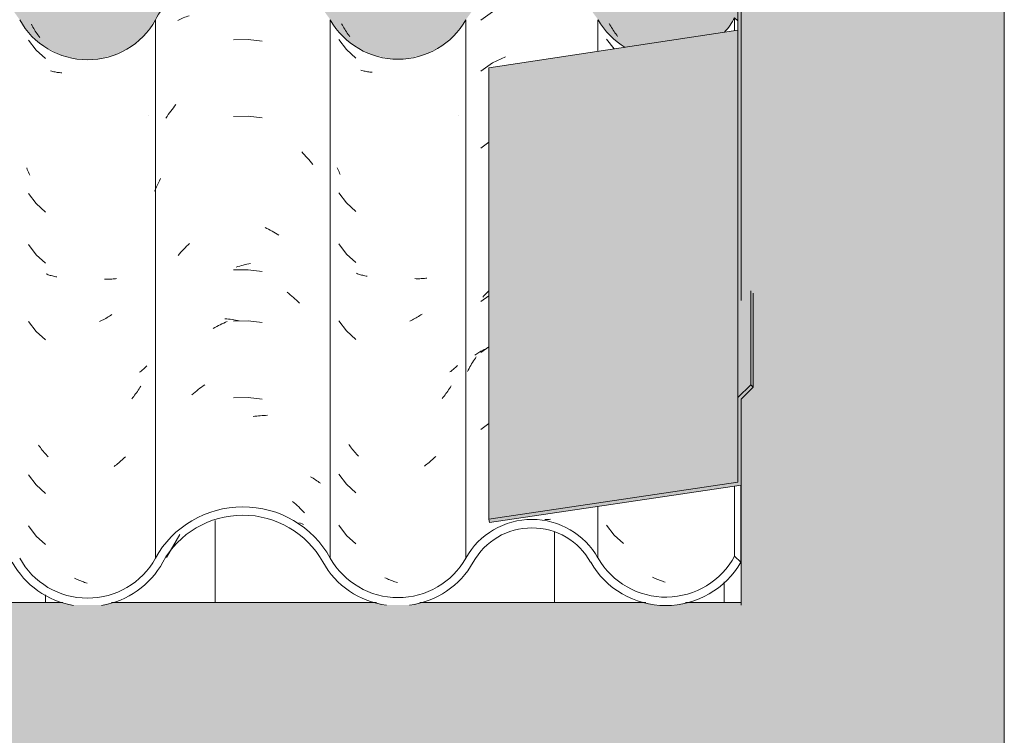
# Model space of a CAD drawing. Header units: metres. Extents: x -27.3 to 21, y -0.3 to 10.3.
# Tile 254 of 255: x 19.467 to 20.047, y 4.637 to 5.059. Entities that reach past the tile are written whole.
import ezdxf

# ---------------------------------------------------------------- set-up
doc = ezdxf.new("R2010")
doc.units = ezdxf.units.M
for name, color, linetype, lineweight in [('A-DETL-GENF', 7, 'Continuous', 5), ('A-GLAZ-CWMG', 7, 'Continuous', 5), ('A-ROOF', 7, 'Continuous', 5), ('A-ROOF-OTLN', 7, 'Continuous', 5), ('A-ROOF-PATT', 7, 'Continuous', 5), ('I-WALL', 7, 'Continuous', 5)]:
    doc.layers.add(name, color=color, linetype=linetype, lineweight=lineweight)

# ---------------------------------------------------------------- blocks, each defined once
blk = doc.blocks.new('FP_370-FACHADA 03')
at = {"layer": 'A-GLAZ-CWMG', "color": 9, "true_color": 0xc0c0c0}
for p, q in [((25.02271, 5.05572), (25.02226, 5.05653)), ((25.02316, 5.05492), (25.02271, 5.05572)), ((25.02363, 5.05412), (25.02316, 5.05492)), ((25.02411, 5.05333), (25.02363, 5.05412)), ((25.0246, 5.05255), (25.02411, 5.05333)), ((25.02062, 5.04728), (25.0251, 5.04142)), ((25.0251, 5.05178), (25.0246, 5.05255)), ((25.02561, 5.05102), (25.0251, 5.05178)), ((25.02614, 5.05026), (25.02561, 5.05102)), ((25.02667, 5.04952), (25.02614, 5.05026)), ((25.02721, 5.04879), (25.02667, 5.04952)), ((25.02062, 4.76092), (25.02515, 4.75499)), ((25.02515, 4.75499), (25.0307, 4.74998)), ((25.04852, 4.72981), (25.04778, 4.73016)), ((25.04926, 4.72948), (25.04852, 4.72981)), ((25.05001, 4.72915), (25.04926, 4.72948)), ((25.05075, 4.72884), (25.05001, 4.72915)), ((25.0515, 4.72855), (25.05075, 4.72884)), ((25.05225, 4.72827), (25.0515, 4.72855)), ((25.053, 4.728), (25.05225, 4.72827)), ((25.05375, 4.72774), (25.053, 4.728)), ((25.0545, 4.7275), (25.05375, 4.72774)), ((25.05526, 4.72727), (25.0545, 4.7275))]:
    blk.add_line(p, q, dxfattribs=at)
blk = doc.blocks.new('FP_371-FACHADA 03')
at = {"layer": 'A-GLAZ-CWMG', "color": 9, "true_color": 0xc0c0c0}
for p, q in [((24.96118, 5.06702), (24.95354, 5.0634)), ((24.95354, 5.0634), (24.94671, 5.05842)), ((24.96118, 5.03687), (24.95354, 5.03325)), ((24.95354, 5.03325), (24.94671, 5.02828)), ((24.9514, 4.98649), (24.94671, 4.98306)), ((24.9514, 4.89606), (24.94671, 4.89264)), ((24.94848, 4.89592), (24.94915, 4.89666)), ((24.94915, 4.89666), (24.94983, 4.89738)), ((24.94983, 4.89738), (24.95051, 4.89809)), ((24.95051, 4.89809), (24.95121, 4.89879)), ((24.94783, 4.89518), (24.94848, 4.89592)), ((24.94305, 4.86099), (24.94362, 4.86139)), ((24.94362, 4.86139), (24.9442, 4.86179)), ((24.9442, 4.86179), (24.94479, 4.86218)), ((24.94479, 4.86218), (24.9454, 4.86255)), ((24.9454, 4.86255), (24.94601, 4.86291)), ((24.94601, 4.86291), (24.94664, 4.86327)), ((24.94664, 4.86327), (24.94728, 4.8636)), ((24.9514, 4.86591), (24.94671, 4.86249)), ((24.94728, 4.8636), (24.94793, 4.86393)), ((24.94793, 4.86393), (24.94858, 4.86425)), ((24.94858, 4.86425), (24.94925, 4.86455)), ((24.94069, 4.85496), (24.94121, 4.85584)), ((24.94121, 4.85584), (24.94174, 4.85671)), ((24.94174, 4.85671), (24.94228, 4.85757)), ((24.94228, 4.85757), (24.94283, 4.85843)), ((24.94283, 4.85843), (24.9434, 4.85927)), ((24.9434, 4.85927), (24.94397, 4.8601)), ((24.93876, 4.85133), (24.93922, 4.85225)), ((24.93922, 4.85225), (24.9397, 4.85316)), ((24.9397, 4.85316), (24.94019, 4.85406)), ((24.94019, 4.85406), (24.94069, 4.85496)), ((24.9514, 4.8207), (24.94671, 4.81728)), ((24.98443, 4.7641), (24.98526, 4.76417)), ((24.98526, 4.76417), (24.98608, 4.76422)), ((24.98608, 4.76422), (24.9869, 4.76425)), ((24.9869, 4.76425), (24.98771, 4.76427))]:
    blk.add_line(p, q, dxfattribs=at)
blk = doc.blocks.new('FP_372-FACHADA 03')
at = {"layer": 'A-GLAZ-CWMG', "color": 9, "true_color": 0xc0c0c0}
for p, q in [((24.86507, 5.05552), (24.86462, 5.05633)), ((24.86552, 5.05471), (24.86507, 5.05552)), ((24.86599, 5.05391), (24.86552, 5.05471)), ((24.86646, 5.05312), (24.86599, 5.05391)), ((24.86695, 5.05234), (24.86646, 5.05312)), ((24.863, 5.04708), (24.86749, 5.04114)), ((24.86745, 5.05157), (24.86695, 5.05234)), ((24.86796, 5.0508), (24.86745, 5.05157)), ((24.86847, 5.05005), (24.86796, 5.0508)), ((24.869, 5.0493), (24.86847, 5.05005)), ((24.86954, 5.04857), (24.869, 5.0493)), ((24.86749, 5.04114), (24.87301, 5.0361)), ((24.87662, 5.02873), (24.87598, 5.02891)), ((24.87726, 5.02857), (24.87662, 5.02873)), ((24.87792, 5.02841), (24.87726, 5.02857)), ((24.87858, 5.02827), (24.87792, 5.02841)), ((24.87924, 5.02814), (24.87858, 5.02827)), ((24.87992, 5.02803), (24.87924, 5.02814)), ((24.88059, 5.02792), (24.87992, 5.02803)), ((24.88128, 5.02783), (24.88059, 5.02792)), ((24.88197, 5.02775), (24.88128, 5.02783)), ((24.88266, 5.02768), (24.88197, 5.02775)), ((24.93368, 5.00236), (24.93368, 5.00236)), ((24.86239, 4.97052), (24.86206, 4.9713)), ((24.86273, 4.96975), (24.86239, 4.97052)), ((24.86308, 4.96898), (24.86273, 4.96975)), ((24.86344, 4.96822), (24.86308, 4.96898)), ((24.86382, 4.96747), (24.86344, 4.96822)), ((24.863, 4.95666), (24.86749, 4.95071)), ((24.86749, 4.95071), (24.87301, 4.94567)), ((24.863, 4.92651), (24.86749, 4.92057)), ((24.86749, 4.92057), (24.87301, 4.91553)), ((24.87389, 4.90901), (24.87329, 4.90924)), ((24.87451, 4.9088), (24.87389, 4.90901)), ((24.87513, 4.90859), (24.87451, 4.9088)), ((24.87576, 4.9084), (24.87513, 4.90859)), ((24.87639, 4.90822), (24.87576, 4.9084)), ((24.87704, 4.90805), (24.87639, 4.90822)), ((24.87769, 4.9079), (24.87704, 4.90805)), ((24.87834, 4.90775), (24.87769, 4.9079)), ((24.87901, 4.90762), (24.87834, 4.90775)), ((24.87968, 4.90749), (24.87901, 4.90762)), ((24.90852, 4.90607), (24.9078, 4.9061)), ((24.90925, 4.90605), (24.90852, 4.90607)), ((24.90997, 4.90605), (24.90925, 4.90605)), ((24.91068, 4.90606), (24.90997, 4.90605)), ((24.9114, 4.90609), (24.91068, 4.90606)), ((24.9121, 4.90612), (24.9114, 4.90609)), ((24.91281, 4.90617), (24.9121, 4.90612)), ((24.9135, 4.90624), (24.91281, 4.90617)), ((24.9142, 4.90631), (24.9135, 4.90624)), ((24.91488, 4.9064), (24.9142, 4.90631)), ((24.91137, 4.88474), (24.91066, 4.88428)), ((24.91208, 4.88521), (24.91137, 4.88474)), ((24.863, 4.8813), (24.86749, 4.87535)), ((24.90557, 4.88147), (24.90483, 4.88112)), ((24.9063, 4.88183), (24.90557, 4.88147)), ((24.90704, 4.88221), (24.9063, 4.88183)), ((24.90777, 4.8826), (24.90704, 4.88221)), ((24.9085, 4.883), (24.90777, 4.8826)), ((24.90922, 4.88341), (24.9085, 4.883)), ((24.90994, 4.88384), (24.90922, 4.88341)), ((24.91066, 4.88428), (24.90994, 4.88384)), ((24.86749, 4.87535), (24.87301, 4.87032)), ((24.92888, 4.85147), (24.92839, 4.85112)), ((24.92937, 4.85182), (24.92888, 4.85147)), ((24.92984, 4.85218), (24.92937, 4.85182)), ((24.93031, 4.85255), (24.92984, 4.85218)), ((24.93076, 4.85293), (24.93031, 4.85255)), ((24.9312, 4.85332), (24.93076, 4.85293)), ((24.93163, 4.85371), (24.9312, 4.85332)), ((24.93205, 4.85411), (24.93163, 4.85371)), ((24.93246, 4.85452), (24.93205, 4.85411)), ((24.93285, 4.85494), (24.93246, 4.85452)), ((24.92609, 4.83834), (24.92554, 4.83761)), ((24.92663, 4.83907), (24.92609, 4.83834)), ((24.92716, 4.83981), (24.92663, 4.83907)), ((24.92768, 4.84057), (24.92716, 4.83981)), ((24.92819, 4.84133), (24.92768, 4.84057)), ((24.92869, 4.8421), (24.92819, 4.84133)), ((24.92918, 4.84288), (24.92869, 4.8421)), ((24.92442, 4.8362), (24.92384, 4.83551)), ((24.92499, 4.8369), (24.92442, 4.8362)), ((24.92554, 4.83761), (24.92499, 4.8369)), ((24.86938, 4.80764), (24.86884, 4.80838)), ((24.86992, 4.80691), (24.86938, 4.80764)), ((24.87048, 4.8062), (24.86992, 4.80691)), ((24.87104, 4.80549), (24.87048, 4.8062)), ((24.87161, 4.80479), (24.87104, 4.80549)), ((24.87219, 4.8041), (24.87161, 4.80479)), ((24.87278, 4.80343), (24.87219, 4.8041)), ((24.87338, 4.80276), (24.87278, 4.80343)), ((24.87399, 4.8021), (24.87338, 4.80276)), ((24.8746, 4.80146), (24.87399, 4.8021)), ((24.91614, 4.79778), (24.91546, 4.79724)), ((24.91681, 4.79834), (24.91614, 4.79778)), ((24.91747, 4.7989), (24.91681, 4.79834)), ((24.91813, 4.79948), (24.91747, 4.7989)), ((24.91878, 4.80007), (24.91813, 4.79948)), ((24.91942, 4.80067), (24.91878, 4.80007)), ((24.92005, 4.80128), (24.91942, 4.80067)), ((24.91409, 4.7962), (24.9134, 4.79569)), ((24.91478, 4.79671), (24.91409, 4.7962)), ((24.91546, 4.79724), (24.91478, 4.79671)), ((24.863, 4.79087), (24.86749, 4.78492)), ((24.86749, 4.78492), (24.87301, 4.77989)), ((24.863, 4.76073), (24.86749, 4.75478)), ((24.86749, 4.75478), (24.87301, 4.74975)), ((24.89081, 4.72954), (24.89007, 4.72989)), ((24.89155, 4.72921), (24.89081, 4.72954)), ((24.89229, 4.72888), (24.89155, 4.72921)), ((24.89304, 4.72857), (24.89229, 4.72888)), ((24.89379, 4.72828), (24.89304, 4.72857)), ((24.89453, 4.72799), (24.89379, 4.72828)), ((24.89528, 4.72772), (24.89453, 4.72799)), ((24.89603, 4.72747), (24.89528, 4.72772)), ((24.89679, 4.72723), (24.89603, 4.72747)), ((24.89754, 4.727), (24.89679, 4.72723))]:
    blk.add_line(p, q, dxfattribs=at)
blk = doc.blocks.new('FP_373-FACHADA 03')
at = {"layer": 'A-GLAZ-CWMG', "color": 9, "true_color": 0xc0c0c0}
for p, q in [((24.80946, 5.07714), (24.80101, 5.07697)), ((24.81786, 5.07612), (24.80946, 5.07714)), ((24.76803, 5.05823), (24.76884, 5.05863)), ((24.76884, 5.05863), (24.76967, 5.05902)), ((24.76967, 5.05902), (24.7705, 5.05939)), ((24.7705, 5.05939), (24.77135, 5.05975)), ((24.77135, 5.05975), (24.77221, 5.06009)), ((24.77221, 5.06009), (24.77308, 5.06042)), ((24.77308, 5.06042), (24.77396, 5.06073)), ((24.77396, 5.06073), (24.77485, 5.06103)), ((24.80946, 5.047), (24.80101, 5.04683)), ((24.81786, 5.04598), (24.80946, 5.047)), ((24.76471, 5.00583), (24.76547, 5.00683)), ((24.76547, 5.00683), (24.76624, 5.00782)), ((24.76624, 5.00782), (24.76702, 5.00879)), ((24.76112, 5.00064), (24.76181, 5.0017)), ((24.76181, 5.0017), (24.76252, 5.00275)), ((24.76252, 5.00275), (24.76324, 5.00379)), ((24.76324, 5.00379), (24.76397, 5.00482)), ((24.76397, 5.00482), (24.76471, 5.00583)), ((24.80946, 5.00179), (24.80101, 5.00162)), ((24.81786, 5.00077), (24.80946, 5.00179)), ((24.84109, 4.98082), (24.84195, 4.97993)), ((24.84195, 4.97993), (24.84279, 4.97902)), ((24.84279, 4.97902), (24.84362, 4.97811)), ((24.84362, 4.97811), (24.84444, 4.97717)), ((24.84444, 4.97717), (24.84524, 4.97623)), ((24.84524, 4.97623), (24.84604, 4.97527)), ((24.84604, 4.97527), (24.84682, 4.97429)), ((24.84682, 4.97429), (24.84758, 4.9733)), ((24.7549, 4.95889), (24.75547, 4.96014)), ((24.75547, 4.96014), (24.75605, 4.96138)), ((24.75605, 4.96138), (24.75665, 4.9626)), ((24.75665, 4.9626), (24.75727, 4.96381)), ((24.75727, 4.96381), (24.7579, 4.96502)), ((24.75436, 4.95764), (24.7549, 4.95889)), ((24.81953, 4.9362), (24.82056, 4.93569)), ((24.82056, 4.93569), (24.82159, 4.93516)), ((24.82159, 4.93516), (24.82261, 4.93462)), ((24.82261, 4.93462), (24.82362, 4.93405)), ((24.82362, 4.93405), (24.82463, 4.93347)), ((24.82463, 4.93347), (24.82564, 4.93287)), ((24.82564, 4.93287), (24.82663, 4.93226)), ((24.82663, 4.93226), (24.82763, 4.93162)), ((24.77242, 4.92434), (24.77329, 4.9252)), ((24.77329, 4.9252), (24.77418, 4.92605)), ((24.77418, 4.92605), (24.77507, 4.92688)), ((24.76823, 4.9198), (24.76905, 4.92074)), ((24.76905, 4.92074), (24.76987, 4.92166)), ((24.76987, 4.92166), (24.77071, 4.92257)), ((24.77071, 4.92257), (24.77156, 4.92346)), ((24.77156, 4.92346), (24.77242, 4.92434)), ((24.80353, 4.91322), (24.80459, 4.91353)), ((24.80459, 4.91353), (24.80565, 4.91382)), ((24.80565, 4.91382), (24.80671, 4.9141)), ((24.80671, 4.9141), (24.80776, 4.91435)), ((24.80776, 4.91435), (24.80882, 4.91459)), ((24.80882, 4.91459), (24.80988, 4.91481)), ((24.80988, 4.91481), (24.81093, 4.915)), ((24.80946, 4.91136), (24.80101, 4.91119)), ((24.80248, 4.91289), (24.80353, 4.91322)), ((24.81786, 4.91034), (24.80946, 4.91136)), ((24.83247, 4.89805), (24.83342, 4.89732)), ((24.83342, 4.89732), (24.83435, 4.89656)), ((24.83435, 4.89656), (24.83528, 4.89579)), ((24.83528, 4.89579), (24.8362, 4.89501)), ((24.8362, 4.89501), (24.83711, 4.8942)), ((24.83711, 4.8942), (24.83801, 4.89339)), ((24.83801, 4.89339), (24.8389, 4.89255)), ((24.8389, 4.89255), (24.83978, 4.8917)), ((24.79205, 4.87843), (24.79308, 4.87895)), ((24.79308, 4.87895), (24.79411, 4.87944)), ((24.79411, 4.87944), (24.79515, 4.87992)), ((24.79515, 4.87992), (24.79619, 4.88038)), ((24.79589, 4.88248), (24.79693, 4.88239)), ((24.79619, 4.88038), (24.79723, 4.88082)), ((24.79693, 4.88239), (24.79798, 4.88228)), ((24.79798, 4.88228), (24.79902, 4.88215)), ((24.79902, 4.88215), (24.80007, 4.882)), ((24.80007, 4.882), (24.80113, 4.88184)), ((24.80946, 4.88122), (24.80101, 4.88105)), ((24.80113, 4.88184), (24.80218, 4.88165)), ((24.80218, 4.88165), (24.80324, 4.88145)), ((24.80324, 4.88145), (24.8043, 4.88123)), ((24.81786, 4.8802), (24.80946, 4.88122)), ((24.78899, 4.87678), (24.79, 4.87735)), ((24.79, 4.87735), (24.79102, 4.8779)), ((24.79102, 4.8779), (24.79205, 4.87843)), ((24.77644, 4.83767), (24.77735, 4.83846)), ((24.77735, 4.83846), (24.77828, 4.83924)), ((24.77828, 4.83924), (24.77922, 4.84)), ((24.77922, 4.84), (24.78016, 4.84074)), ((24.78016, 4.84074), (24.78111, 4.84146)), ((24.78111, 4.84146), (24.78207, 4.84217)), ((24.78207, 4.84217), (24.78304, 4.84286)), ((24.78304, 4.84286), (24.78402, 4.84354)), ((24.80946, 4.836), (24.80101, 4.83583)), ((24.81786, 4.83498), (24.80946, 4.836)), ((24.81253, 4.82484), (24.81358, 4.82499)), ((24.81358, 4.82499), (24.81463, 4.82513)), ((24.81463, 4.82513), (24.81567, 4.82524)), ((24.81567, 4.82524), (24.81672, 4.82534)), ((24.81672, 4.82534), (24.81776, 4.82542)), ((24.81776, 4.82542), (24.8188, 4.82548)), ((24.8188, 4.82548), (24.81983, 4.82552)), ((24.81983, 4.82552), (24.82086, 4.82555)), ((24.84625, 4.78937), (24.84703, 4.78893)), ((24.84703, 4.78893), (24.8478, 4.78848)), ((24.8478, 4.78848), (24.84855, 4.78801)), ((24.84855, 4.78801), (24.84929, 4.78753)), ((24.84929, 4.78753), (24.85001, 4.78704)), ((24.85001, 4.78704), (24.85072, 4.78653)), ((24.85072, 4.78653), (24.85142, 4.78601)), ((24.85142, 4.78601), (24.8521, 4.78548)), ((24.83573, 4.77485), (24.83664, 4.77405)), ((24.83664, 4.77405), (24.83755, 4.77324)), ((24.83755, 4.77324), (24.83844, 4.77242)), ((24.83844, 4.77242), (24.83933, 4.77157)), ((24.83933, 4.77157), (24.8402, 4.77072)), ((24.8402, 4.77072), (24.84107, 4.76984)), ((24.84107, 4.76984), (24.84192, 4.76895)), ((24.84192, 4.76895), (24.84276, 4.76805)), ((24.83947, 4.76229), (24.84039, 4.76195)), ((24.84039, 4.76195), (24.84129, 4.76159)), ((24.84129, 4.76159), (24.84219, 4.76122))]:
    blk.add_line(p, q, dxfattribs=at)
blk = doc.blocks.new('FP_374-FACHADA 03')
at = {"layer": 'A-GLAZ-CWMG', "color": 9, "true_color": 0xc0c0c0}
for p, q in [((24.68227, 5.05515), (24.68182, 5.05596)), ((24.68272, 5.05434), (24.68227, 5.05515)), ((24.68319, 5.05354), (24.68272, 5.05434)), ((24.68366, 5.05275), (24.68319, 5.05354)), ((24.68415, 5.05197), (24.68366, 5.05275)), ((24.68464, 5.05119), (24.68415, 5.05197)), ((24.68515, 5.05043), (24.68464, 5.05119)), ((24.68567, 5.04968), (24.68515, 5.05043)), ((24.6862, 5.04893), (24.68567, 5.04968)), ((24.68673, 5.0482), (24.6862, 5.04893)), ((24.6802, 5.04671), (24.68469, 5.04077)), ((24.68469, 5.04077), (24.69021, 5.03573)), ((24.69381, 5.02836), (24.69317, 5.02854)), ((24.69446, 5.0282), (24.69381, 5.02836)), ((24.69511, 5.02805), (24.69446, 5.0282)), ((24.69577, 5.02791), (24.69511, 5.02805)), ((24.69644, 5.02778), (24.69577, 5.02791)), ((24.69711, 5.02766), (24.69644, 5.02778)), ((24.69779, 5.02756), (24.69711, 5.02766)), ((24.69847, 5.02747), (24.69779, 5.02756)), ((24.69916, 5.02739), (24.69847, 5.02747)), ((24.69986, 5.02732), (24.69916, 5.02739)), ((24.75074, 5.0022), (24.75073, 5.00218)), ((24.67945, 4.9705), (24.67909, 4.97137)), ((24.67982, 4.96964), (24.67945, 4.9705)), ((24.68021, 4.96878), (24.67982, 4.96964)), ((24.68061, 4.96794), (24.68021, 4.96878)), ((24.68102, 4.9671), (24.68061, 4.96794)), ((24.6802, 4.95629), (24.68469, 4.95034)), ((24.68469, 4.95034), (24.69021, 4.9453)), ((24.6802, 4.92614), (24.68469, 4.92019)), ((24.68469, 4.92019), (24.69021, 4.91516)), ((24.69109, 4.90864), (24.69048, 4.90887)), ((24.6917, 4.90843), (24.69109, 4.90864)), ((24.69232, 4.90823), (24.6917, 4.90843)), ((24.69295, 4.90803), (24.69232, 4.90823)), ((24.69359, 4.90785), (24.69295, 4.90803)), ((24.69423, 4.90769), (24.69359, 4.90785)), ((24.69488, 4.90753), (24.69423, 4.90769)), ((24.69554, 4.90738), (24.69488, 4.90753)), ((24.6962, 4.90725), (24.69554, 4.90738)), ((24.69687, 4.90713), (24.6962, 4.90725)), ((24.7257, 4.90577), (24.72498, 4.9058)), ((24.72643, 4.90576), (24.7257, 4.90577)), ((24.72715, 4.90576), (24.72643, 4.90576)), ((24.72786, 4.90578), (24.72715, 4.90576)), ((24.72857, 4.9058), (24.72786, 4.90578)), ((24.72928, 4.90584), (24.72857, 4.9058)), ((24.72998, 4.90589), (24.72928, 4.90584)), ((24.73067, 4.90596), (24.72998, 4.90589)), ((24.73136, 4.90604), (24.73067, 4.90596)), ((24.73205, 4.90613), (24.73136, 4.90604)), ((24.72854, 4.88445), (24.72783, 4.884)), ((24.72925, 4.88492), (24.72854, 4.88445)), ((24.6802, 4.88093), (24.68469, 4.87498)), ((24.72275, 4.88117), (24.72201, 4.88081)), ((24.72349, 4.88153), (24.72275, 4.88117)), ((24.72422, 4.88191), (24.72349, 4.88153)), ((24.72495, 4.8823), (24.72422, 4.88191)), ((24.72568, 4.8827), (24.72495, 4.8823)), ((24.7264, 4.88312), (24.72568, 4.8827)), ((24.72712, 4.88355), (24.7264, 4.88312)), ((24.72783, 4.884), (24.72712, 4.88355)), ((24.68469, 4.87498), (24.69021, 4.86995)), ((24.74599, 4.85127), (24.74549, 4.85092)), ((24.74647, 4.85162), (24.74599, 4.85127)), ((24.74694, 4.85199), (24.74647, 4.85162)), ((24.7474, 4.85236), (24.74694, 4.85199)), ((24.74785, 4.85274), (24.7474, 4.85236)), ((24.74828, 4.85313), (24.74785, 4.85274)), ((24.74871, 4.85353), (24.74828, 4.85313)), ((24.74912, 4.85393), (24.74871, 4.85353)), ((24.74953, 4.85434), (24.74912, 4.85393)), ((24.74992, 4.85476), (24.74953, 4.85434)), ((24.74321, 4.83812), (24.74267, 4.83739)), ((24.74375, 4.83886), (24.74321, 4.83812)), ((24.74428, 4.8396), (24.74375, 4.83886)), ((24.74479, 4.84036), (24.74428, 4.8396)), ((24.7453, 4.84112), (24.74479, 4.84036)), ((24.7458, 4.8419), (24.7453, 4.84112)), ((24.74628, 4.84268), (24.7458, 4.8419)), ((24.74155, 4.83597), (24.74098, 4.83528)), ((24.74211, 4.83668), (24.74155, 4.83597)), ((24.74267, 4.83739), (24.74211, 4.83668)), ((24.68657, 4.80727), (24.68604, 4.80801)), ((24.68712, 4.80654), (24.68657, 4.80727)), ((24.68767, 4.80582), (24.68712, 4.80654)), ((24.68823, 4.80512), (24.68767, 4.80582)), ((24.6888, 4.80442), (24.68823, 4.80512)), ((24.68939, 4.80373), (24.6888, 4.80442)), ((24.68997, 4.80306), (24.68939, 4.80373)), ((24.69057, 4.80239), (24.68997, 4.80306)), ((24.69118, 4.80173), (24.69057, 4.80239)), ((24.69179, 4.80109), (24.69118, 4.80173)), ((24.7333, 4.79752), (24.73263, 4.79698)), ((24.73397, 4.79808), (24.7333, 4.79752)), ((24.73463, 4.79864), (24.73397, 4.79808)), ((24.73528, 4.79923), (24.73463, 4.79864)), ((24.73593, 4.79982), (24.73528, 4.79923)), ((24.73657, 4.80042), (24.73593, 4.79982)), ((24.7372, 4.80104), (24.73657, 4.80042)), ((24.73126, 4.79592), (24.73057, 4.79542)), ((24.73195, 4.79644), (24.73126, 4.79592)), ((24.73263, 4.79698), (24.73195, 4.79644)), ((24.6802, 4.7905), (24.68469, 4.78455)), ((24.68469, 4.78455), (24.69021, 4.77952)), ((24.6802, 4.76036), (24.68469, 4.75441)), ((24.68469, 4.75441), (24.69021, 4.74938)), ((24.708, 4.7292), (24.70726, 4.72955)), ((24.70874, 4.72886), (24.708, 4.7292)), ((24.70948, 4.72854), (24.70874, 4.72886)), ((24.71023, 4.72823), (24.70948, 4.72854)), ((24.71098, 4.72794), (24.71023, 4.72823)), ((24.71173, 4.72766), (24.71098, 4.72794)), ((24.71248, 4.72739), (24.71173, 4.72766)), ((24.71323, 4.72713), (24.71248, 4.72739)), ((24.71398, 4.72689), (24.71323, 4.72713)), ((24.71473, 4.72667), (24.71398, 4.72689))]:
    blk.add_line(p, q, dxfattribs=at)
blk = doc.blocks.new('Rectangular Mullion - Telha Fibrocimento - Ondulada-2565200-FACHADA 03')
at = {"layer": 'A-GLAZ-CWMG', "true_color": 0xc0c0c0}
h = blk.add_hatch(dxfattribs=at)
h.set_pattern_fill('FP_37', color=9, style=0, pattern_type=2)
h.set_pattern_definition([(0, (32.697, 1.829), (0.4064, 0.10048), [0.01676, -0.28804, 0.01676, -0.28804, -1.626]), (0, (32.697, 1.829), (0.4064, 0.10048), [-0.6096, 0.01676, -0.59284, 0.01676, -0.28804, -0.7112]), (0, (32.697, 1.829), (0.4064, 0.10048), [-1.524, 0.01676, -0.18644, 0.01676, -0.49124]), (120.277, (32.85, 1.88), (-0.2902108, 0.2961346), [0.01663, -0.28565, 0.01663, -1.898]), (120.277, (32.85, 1.88), (-0.2902108, 0.2961346), [-0.3189, -0.28565, 0.01663, -0.58792, -1.008]), (120.277, (32.85, 1.88), (-0.2902108, 0.2961346), [-1.209, 0.01663, -0.28565, 0.01663, -0.68868]), (120.277, (32.85, 1.88), (-0.2902108, 0.2961346), [-1.528, -0.18489, 0.01663, -0.48717]), (239.723, (32.9, 2.081), (-0.1161944, -0.3999859), [0.01663, -0.28565, 0.01663, -1.898]), (239.723, (32.9, 2.081), (-0.1161944, -0.3999859), [-0.3189, -0.28565, 0.01663, -0.58792, -1.008]), (239.723, (32.9, 2.081), (-0.1161944, -0.3999859), [-1.209, 0.01663, -0.28565, 0.01663, -0.68868]), (239.723, (32.9, 2.081), (-0.1161944, -0.3999859), [-1.528, -0.18489, 0.01663, -0.48717])])
h.paths.add_polyline_path([(24.3351, 4.71375), (24.34502, 4.71375), (24.32354, 4.71951), (24.31401, 4.72481), (24.30596, 4.73229), (24.29971, 4.74175), (24.28951, 4.75406), (24.27912, 4.76182), (24.2659, 4.76722), (24.2514, 4.76911), (24.24014, 4.76722), (24.2416, 4.76332), (24.2416, 4.76291), (24.24617, 4.76392), (24.2582, 4.76374), (24.26985, 4.76078), (24.28092, 4.75483), (24.29081, 4.7455), (24.30352, 4.72767), (24.31401, 4.7191), (24.32568, 4.71375), (24.33417, 4.71375)])
h.paths.add_polyline_path([(24.89153, 4.71375), (24.90465, 4.71375), (24.91538, 4.71629), (24.92604, 4.72167), (24.93634, 4.73104), (24.94756, 4.7465), (24.95463, 4.75255), (24.96295, 4.75679), (24.97205, 4.75897), (24.98199, 4.75883), (24.99221, 4.75592), (24.99882, 4.75255), (25.0059, 4.7465), (25.01838, 4.72948), (25.02909, 4.72104), (25.0402, 4.71605), (25.05082, 4.71382), (25.06154, 4.71382), (25.07311, 4.71655), (25.08372, 4.72187), (25.0928, 4.72948), (25.09984, 4.73897), (25.09616, 4.74263), (25.08998, 4.73377), (25.08186, 4.72659), (25.07008, 4.72096), (25.06154, 4.71882), (25.04964, 4.71893), (25.03806, 4.72209), (25.03045, 4.72584), (25.02211, 4.73277), (25.00845, 4.75081), (25.00157, 4.75669), (24.99221, 4.76143), (24.98141, 4.76388), (24.97147, 4.76388), (24.96125, 4.76143), (24.9514, 4.75627), (24.94392, 4.7499), (24.9315, 4.73279), (24.92333, 4.72583), (24.91374, 4.72096), (24.90326, 4.71846), (24.89178, 4.71863), (24.88015, 4.7219), (24.8724, 4.72583), (24.86423, 4.73279), (24.84985, 4.75268), (24.8393, 4.7617), (24.8251, 4.76844), (24.81271, 4.77125), (24.7994, 4.77123), (24.78585, 4.76796), (24.77346, 4.76162), (24.76294, 4.75257), (24.74682, 4.73104), (24.74044, 4.72555), (24.73081, 4.72064), (24.72029, 4.71812), (24.70891, 4.71827), (24.69735, 4.72151), (24.68933, 4.72564), (24.68118, 4.73269), (24.6668, 4.75282), (24.65615, 4.76195), (24.642, 4.76871), (24.62948, 4.77158), (24.6158, 4.77153), (24.60212, 4.76818), (24.58963, 4.76171), (24.57905, 4.75249), (24.56331, 4.73104), (24.55653, 4.72519), (24.54686, 4.72026), (24.53628, 4.71775), (24.52952, 4.71775), (24.52521, 4.7161), (24.5254, 4.7178), (24.51307, 4.72134), (24.50478, 4.72584), (24.4971, 4.73259), (24.48237, 4.75377), (24.46968, 4.76431), (24.45559, 4.7709), (24.44281, 4.7738), (24.42549, 4.77286), (24.41313, 4.76947), (24.39999, 4.76207), (24.38809, 4.75012), (24.37735, 4.73401), (24.37453, 4.73023), (24.36604, 4.72325), (24.356, 4.71846), (24.34617, 4.7162), (24.34601, 4.71505), (24.3468, 4.71375), (24.35625, 4.71375), (24.36134, 4.71546), (24.37122, 4.72096), (24.3811, 4.73068), (24.39427, 4.75012), (24.40601, 4.75997), (24.41643, 4.76545), (24.42964, 4.76873), (24.44343, 4.76873), (24.45755, 4.76502), (24.47003, 4.75801), (24.47874, 4.75036), (24.49447, 4.72835), (24.50303, 4.72104), (24.51542, 4.71521), (24.52133, 4.71375), (24.54073, 4.71375), (24.54874, 4.71567), (24.55949, 4.72121), (24.56994, 4.73104), (24.58295, 4.74938), (24.59265, 4.75776), (24.60422, 4.76366), (24.6166, 4.76665), (24.6299, 4.76656), (24.64361, 4.76282), (24.65344, 4.75779), (24.66316, 4.74943), (24.67752, 4.72932), (24.68817, 4.72069), (24.69894, 4.71563), (24.70897, 4.71375), (24.72313, 4.71375), (24.73259, 4.71602), (24.74326, 4.72148), (24.75359, 4.73104), (24.76664, 4.74925), (24.77626, 4.75752), (24.78758, 4.76332), (24.79996, 4.76632), (24.81334, 4.76619), (24.8269, 4.76249), (24.83644, 4.75765), (24.8461, 4.74941), (24.86047, 4.72953), (24.86952, 4.72179), (24.882, 4.71592), (24.891, 4.71375)])
h.paths.add_polyline_path([(23.99611, 4.71408), (24.0068, 4.71547), (24.01912, 4.72051), (24.0297, 4.72852), (24.0455, 4.74814), (24.05614, 4.75548), (24.06643, 4.75949), (24.07837, 4.76096), (24.09108, 4.75913), (24.10148, 4.75503), (24.11119, 4.748), (24.12715, 4.72874), (24.1378, 4.72104), (24.15008, 4.71665), (24.13883, 4.72303), (24.14011, 4.7254), (24.13438, 4.72687), (24.13031, 4.73104), (24.12988, 4.73165), (24.13024, 4.73269), (24.1129, 4.75282), (24.10148, 4.76031), (24.09108, 4.76432), (24.07775, 4.76588), (24.06444, 4.76406), (24.05039, 4.75776), (24.04004, 4.74938), (24.02502, 4.73104), (24.01483, 4.72399), (24.01222, 4.72295), (24.01319, 4.72164), (24.0115, 4.72017), (24.00065, 4.71517)])
h.paths.add_polyline_path([(24.16303, 4.71464), (24.17645, 4.71646), (24.18828, 4.72116), (24.20016, 4.73045), (24.21178, 4.74534), (24.21735, 4.75291), (24.22763, 4.7617), (24.23808, 4.76738), (24.2369, 4.76722), (24.22339, 4.7617), (24.21178, 4.75291), (24.19534, 4.73235), (24.18483, 4.72504), (24.17431, 4.72099), (24.16293, 4.71956), (24.15284, 4.72037), (24.15172, 4.71604), (24.16293, 4.71466)])
h.paths.add_polyline_path([(24.51564, 4.71621), (24.51573, 4.71882), (24.52291, 4.71739), (24.51573, 4.71622)])
h.paths.add_polyline_path([(24.0056, 4.71915), (24.0068, 4.72079), (24.00526, 4.72017)])
h.paths.add_polyline_path([(24.13708, 4.72759), (24.13293, 4.7306), (24.13154, 4.72932), (24.1352, 4.72818)])
h.paths.add_polyline_path([(24.24685, 4.76459), (24.2514, 4.76911), (24.25493, 4.76632), (24.25342, 4.76618), (24.25124, 4.76566)])
at = {"layer": 'A-GLAZ-CWMG'}
for p, q in [((24.75487, 5.05855), (24.75487, 4.74132)), ((24.85795, 5.05868), (24.85795, 4.74145)), ((24.93779, 5.05868), (24.93779, 4.74145)), ((25.01566, 5.05868), (25.01566, 5.03999)), ((25.09616, 5.05987), (25.09804, 5.05799)), ((25.09616, 5.05987), (25.09616, 5.0522)), ((25.09616, 4.78382), (25.09616, 4.74263)), ((25.09984, 4.78436), (25.09984, 4.73897)), ((25.01566, 4.77188), (25.01566, 4.74145)), ((25.09984, 4.73897), (25.09616, 4.74263))]:
    blk.add_line(p, q, dxfattribs=at)
for centre, major_axis, start_param, end_param in [((24.80644, 5.03084), (0.05869, 0), 2.11882, 2.643944), ((24.71495, 5.07996), (0.04542, 0), 3.635147, 5.786308), ((24.89787, 5.08047), (0.0456, 0), 3.645908, 5.77887), ((25.05559, 5.08101), (0.04586, 0), 3.656214, 4.164263), ((25.05559, 5.08101), (0.04586, 0), 5.567999, 5.798286), ((24.80644, 4.71361), (0.05869, 0), 0.500225, 2.643944), ((24.80644, 4.71361), (0.05369, 0), 0.502013, 2.643685), ((24.97673, 4.72022), (0.04446, 0), 0.503915, 2.637678), ((24.97673, 4.72022), (0.03946, 0), 0.501216, 2.640377), ((24.71495, 4.76273), (0.04542, 0), 3.635147, 5.786308), ((24.89787, 4.76324), (0.0456, 0), 3.645908, 5.77887), ((25.05559, 4.76377), (0.04586, 0), 3.656214, 5.798286), ((24.71495, 4.76273), (0.05042, 0), 3.63698, 4.547987), ((24.71495, 4.76273), (0.05042, 0), 4.876389, 5.786507), ((24.89787, 4.76324), (0.0506, 0), 3.643606, 4.575797), ((24.89787, 4.76324), (0.0506, 0), 4.847128, 5.776805), ((25.05559, 4.76377), (0.05086, 0), 3.657256, 5.767522)]:
    blk.add_ellipse(centre, major_axis=major_axis, ratio=0.988936, start_param=start_param, end_param=end_param, dxfattribs=at)
for name in ['FP_373-FACHADA 03', 'FP_371-FACHADA 03', 'FP_374-FACHADA 03', 'FP_372-FACHADA 03', 'FP_370-FACHADA 03']:
    blk.add_blockref(name, (0, 0), dxfattribs=at)

msp = doc.modelspace()

# ---------------------------------------------------------------- hatches: boundary and pattern name
at = {"layer": 'A-DETL-GENF', "true_color": 0xdbcc9e}
h = msp.add_hatch(color=9, dxfattribs=at)
h.paths.add_polyline_path([(13.20222, 2.62), (20.04722, 2.62), (20.04722, 2.68), (13.20222, 2.68), (13.20222, 2.65)])
h.paths.add_polyline_path([(18.99945, 4.62375), (19.94672, 4.62375), (19.94672, 4.71375), (17.16232, 4.71375), (17.16222, 4.80375), (17.00732, 4.80375), (17.00732, 4.62375), (18.50641, 4.62375)])
at = {"layer": 'A-ROOF', "true_color": 0xc8c8c8}
h = msp.add_hatch(color=9, dxfattribs=at)
h.paths.add_polyline_path([(19.89222, 4.71375), (19.89222, 4.71517), (19.85944, 4.71517), (19.85372, 4.71382), (19.84182, 4.71382), (19.8361, 4.71517), (19.70282, 4.71517), (19.69683, 4.71375), (19.88234, 4.71375)])
h.paths.add_polyline_path([(17.16722, 4.71375), (17.47788, 4.71426), (17.47607, 4.71517), (17.16232, 4.71517), (17.16232, 4.71375)])
h.paths.add_polyline_path([(17.52503, 4.71375), (17.67557, 4.71375), (17.66984, 4.71517), (17.51423, 4.71473), (17.51049, 4.71375), (17.52034, 4.71375)])
h.paths.add_polyline_path([(17.76686, 4.71375), (17.8593, 4.71416), (17.85511, 4.71517), (17.7011, 4.7147), (17.69497, 4.71375), (17.70702, 4.71375)])
h.paths.add_polyline_path([(17.89011, 4.71375), (18.02386, 4.71426), (18.02205, 4.71517), (17.88328, 4.71517), (17.87737, 4.71375), (17.88683, 4.71375)])
h.paths.add_polyline_path([(19.67418, 4.71375), (19.68318, 4.71375), (19.6773, 4.71517), (19.52122, 4.71517), (19.51531, 4.71375), (19.67233, 4.71375)])
h.paths.add_polyline_path([(18.07101, 4.71375), (18.22129, 4.71382), (18.21859, 4.71448), (18.21329, 4.71382), (18.20388, 4.71382), (18.19816, 4.71517), (18.06301, 4.71473), (18.06122, 4.71375), (18.06962, 4.71375)])
h.paths.add_polyline_path([(18.25989, 4.71375), (18.40696, 4.71375), (18.40109, 4.71517), (18.24708, 4.7147), (18.24095, 4.71375), (18.253, 4.71375)])
h.paths.add_polyline_path([(18.44478, 4.71375), (18.56984, 4.71426), (18.56803, 4.71517), (18.42926, 4.71517), (18.42335, 4.71375), (18.43281, 4.71375)])
h.paths.add_polyline_path([(18.61699, 4.71375), (18.76727, 4.71382), (18.76457, 4.71448), (18.75927, 4.71382), (18.74986, 4.71382), (18.74414, 4.71517), (18.60899, 4.71473), (18.6072, 4.71375), (18.6156, 4.71375)])
h.paths.add_polyline_path([(18.81456, 4.71375), (18.95294, 4.71375), (18.94707, 4.71517), (18.79306, 4.7147), (18.78693, 4.71375), (18.79898, 4.71375)])
h.paths.add_polyline_path([(19.15318, 4.71375), (19.31325, 4.71382), (19.31055, 4.71448), (19.30525, 4.71382), (19.29584, 4.71382), (19.29012, 4.71517), (19.15497, 4.71473), (19.15217, 4.71375)])
h.paths.add_polyline_path([(19.36923, 4.71375), (19.49892, 4.71375), (19.49249, 4.71517), (19.33881, 4.71517), (19.33291, 4.71375), (19.34092, 4.71375)])
h.paths.add_polyline_path([(18.97879, 4.71375), (19.11582, 4.71426), (19.11401, 4.71517), (18.97524, 4.71517), (18.96933, 4.71375), (18.97701, 4.71375)])
at = {"layer": 'A-ROOF-PATT', "true_color": 0x919191}
for points in [[(19.89022, 4.83596), (19.89788, 4.84354), (19.89788, 4.89891), (19.89222, 4.89319), (19.89222, 5.10549), (19.89022, 5.10347), (19.89022, 4.9932)], [(19.74358, 4.76434), (19.89022, 4.7861), (19.89022, 5.05248), (19.74358, 5.03024), (19.74358, 4.81843)], [(19.89929, 4.84214), (19.89929, 4.89748), (19.89788, 4.89891), (19.89788, 4.84354)], [(19.74388, 4.76239), (19.89222, 4.78439), (19.89222, 4.83514), (19.89929, 4.84214), (19.89788, 4.84354), (19.89022, 4.83596), (19.89022, 4.7861), (19.74358, 4.76434)]]:
    msp.add_hatch(color=252, dxfattribs=at).paths.add_polyline_path(points)
at = {"layer": 'A-ROOF-PATT', "true_color": 0x787878}
h = msp.add_hatch(dxfattribs=at)
h.set_pattern_fill('FP_36', color=8, style=0, pattern_type=2)
h.set_pattern_definition([(90, (31.28218, 5.476), (-0.1, 6e-18), [])])
h.paths.add_polyline_path([(17.17336, 4.71517), (17.31304, 4.71517), (17.30422, 4.71626), (17.292, 4.72106), (17.28139, 4.72874), (17.26543, 4.748), (17.25572, 4.75503), (17.24415, 4.75949), (17.23199, 4.76088), (17.21868, 4.75871), (17.20948, 4.75512), (17.19974, 4.74814), (17.18394, 4.72852), (17.17255, 4.72017), (17.16232, 4.71547), (17.16232, 4.71517), (17.17042, 4.71517)])
h.paths.add_polyline_path([(19.86443, 4.71517), (19.89222, 4.71517), (19.89202, 4.73897), (19.88498, 4.72948), (19.87404, 4.72093), (19.86443, 4.71635), (19.85944, 4.71517), (19.86226, 4.71517)])
h.paths.add_polyline_path([(19.15822, 4.71517), (19.29012, 4.71517), (19.28426, 4.71655), (19.27365, 4.72187), (19.26319, 4.73135), (19.24973, 4.74852), (19.24502, 4.75255), (19.23499, 4.7572), (19.22761, 4.75897), (19.21767, 4.75883), (19.20745, 4.75592), (19.19985, 4.75171), (19.19376, 4.7465), (19.18132, 4.72937), (19.17006, 4.72057), (19.15994, 4.7159), (19.15684, 4.71517)])
h.paths.add_polyline_path([(17.34252, 4.71517), (17.47607, 4.71517), (17.46706, 4.7197), (17.45776, 4.72767), (17.44375, 4.74735), (17.43344, 4.75589), (17.42409, 4.76078), (17.41244, 4.76374), (17.39958, 4.76374), (17.38867, 4.76132), (17.37763, 4.75588), (17.36861, 4.74849), (17.3531, 4.72887), (17.34223, 4.72104), (17.32896, 4.71614), (17.32138, 4.71517), (17.33999, 4.71517)])
h.paths.add_polyline_path([(17.51505, 4.71517), (17.66909, 4.71535), (17.66731, 4.71579), (17.6566, 4.72139), (17.64639, 4.73104), (17.63298, 4.75036), (17.62279, 4.75931), (17.61073, 4.76557), (17.59705, 4.76877), (17.58194, 4.76825), (17.57067, 4.76545), (17.55865, 4.75912), (17.54851, 4.75012), (17.53409, 4.72881), (17.52503, 4.72057), (17.51695, 4.7162)])
h.paths.add_polyline_path([(17.70471, 4.71517), (17.85318, 4.71563), (17.8502, 4.71626), (17.83736, 4.72151), (17.82737, 4.72874), (17.81039, 4.74874), (17.8017, 4.75503), (17.79013, 4.75949), (17.77797, 4.76088), (17.76466, 4.75871), (17.75546, 4.75512), (17.74572, 4.74814), (17.72992, 4.72852), (17.71853, 4.72017), (17.70523, 4.71523)])
h.paths.add_polyline_path([(17.88597, 4.71517), (18.02205, 4.71517), (18.01304, 4.7197), (18.00374, 4.72767), (17.98973, 4.74735), (17.97934, 4.75593), (17.97007, 4.76078), (17.95842, 4.76374), (17.94556, 4.76374), (17.9385, 4.76162), (17.92882, 4.75608), (17.92034, 4.74849), (17.90611, 4.72887), (17.89556, 4.72048), (17.88505, 4.71559), (17.88505, 4.71517)])
h.paths.add_polyline_path([(19.8361, 4.71517), (19.83024, 4.71655), (19.81963, 4.72187), (19.8094, 4.73104), (19.79808, 4.7465), (19.791, 4.75255), (19.78268, 4.75679), (19.77359, 4.75897), (19.76365, 4.75883), (19.75343, 4.75592), (19.74554, 4.75146), (19.73901, 4.74549), (19.7273, 4.72937), (19.71682, 4.72096), (19.70592, 4.7159), (19.70282, 4.71517), (19.83238, 4.71517)])
h.paths.add_polyline_path([(18.07101, 4.71517), (18.19816, 4.71517), (18.1923, 4.71655), (18.18169, 4.72187), (18.17123, 4.73135), (18.15777, 4.74852), (18.15306, 4.75255), (18.14303, 4.7572), (18.13565, 4.75897), (18.12571, 4.75883), (18.11549, 4.75592), (18.10888, 4.75255), (18.1018, 4.7465), (18.08936, 4.72937), (18.0781, 4.72057), (18.06922, 4.7162), (18.06626, 4.71517), (18.06962, 4.71517)])
h.paths.add_polyline_path([(18.253, 4.71517), (18.39916, 4.71563), (18.39618, 4.71626), (18.38315, 4.72165), (18.37286, 4.72932), (18.35637, 4.74874), (18.34768, 4.75503), (18.33611, 4.75949), (18.32395, 4.76088), (18.31064, 4.75871), (18.30144, 4.75512), (18.29071, 4.74695), (18.2759, 4.72852), (18.26532, 4.72051), (18.25146, 4.71527), (18.25146, 4.71517)])
h.paths.add_polyline_path([(19.6773, 4.71517), (19.67233, 4.71637), (19.6617, 4.72179), (19.65156, 4.73104), (19.63828, 4.74941), (19.62862, 4.75765), (19.61575, 4.76376), (19.60489, 4.76635), (19.59158, 4.76618), (19.57803, 4.76243), (19.56844, 4.75752), (19.55882, 4.74925), (19.54451, 4.72927), (19.53381, 4.72064), (19.52299, 4.71559), (19.52299, 4.71517), (19.67418, 4.71517)])
h.paths.add_polyline_path([(18.44349, 4.71517), (18.56803, 4.71517), (18.55902, 4.7197), (18.54972, 4.72767), (18.53571, 4.74735), (18.52532, 4.75593), (18.51605, 4.76078), (18.5044, 4.76374), (18.49154, 4.76374), (18.48448, 4.76162), (18.4748, 4.75608), (18.46632, 4.74849), (18.45209, 4.72887), (18.44185, 4.72064), (18.43103, 4.71559), (18.43103, 4.71517), (18.44066, 4.71517)])
h.paths.add_polyline_path([(19.11401, 4.71517), (19.105, 4.7197), (19.0957, 4.72767), (19.08169, 4.74735), (19.0713, 4.75593), (19.06108, 4.76102), (19.05038, 4.76374), (19.03752, 4.76374), (19.03046, 4.76162), (19.02078, 4.75608), (19.0123, 4.74849), (18.99807, 4.72887), (18.98752, 4.72048), (18.97701, 4.71559), (18.97701, 4.71517), (19.10619, 4.71517)])
h.paths.add_polyline_path([(19.49305, 4.71517), (19.48942, 4.71604), (19.47875, 4.72151), (19.46847, 4.73104), (19.45534, 4.74943), (19.44562, 4.75779), (19.43418, 4.76365), (19.42166, 4.76666), (19.40798, 4.76646), (19.3943, 4.76262), (19.38404, 4.75708), (19.37513, 4.74938), (19.36078, 4.72913), (19.34983, 4.72026), (19.34113, 4.71517), (19.49249, 4.71517)])
h.paths.add_polyline_path([(18.62626, 4.71517), (18.74414, 4.71517), (18.73828, 4.71655), (18.72767, 4.72187), (18.71721, 4.73135), (18.70375, 4.74852), (18.69904, 4.75255), (18.68901, 4.7572), (18.68163, 4.75897), (18.67169, 4.75883), (18.66147, 4.75592), (18.65387, 4.75171), (18.64778, 4.7465), (18.63534, 4.72937), (18.62408, 4.72057), (18.61396, 4.7159), (18.61224, 4.71517), (18.61699, 4.71517)])
h.paths.add_polyline_path([(18.8113, 4.71517), (18.94514, 4.71563), (18.93782, 4.71797), (18.92932, 4.72151), (18.91884, 4.72932), (18.90235, 4.74874), (18.89366, 4.75503), (18.88209, 4.75949), (18.86993, 4.76088), (18.85662, 4.75871), (18.84742, 4.75512), (18.83768, 4.74814), (18.82188, 4.72852), (18.81049, 4.72017), (18.79744, 4.71527), (18.79908, 4.71517), (18.80836, 4.71517)])
at = {"layer": 'I-WALL', "true_color": 0xdbcc9e}
h = msp.add_hatch(color=9, dxfattribs=at)
h.paths.add_polyline_path([(15.96746, 3.54319), (15.96746, 3.5529), (15.97959, 3.55457), (15.99005, 3.55874), (15.9995, 3.56569), (16.01519, 3.58519), (16.02051, 3.58917), (15.86423, 3.58917), (15.86969, 3.58441), (15.88227, 3.56689), (15.89061, 3.55981), (15.90036, 3.55491), (15.91098, 3.55247), (15.92187, 3.55263), (15.93241, 3.55539), (15.94202, 3.56058), (15.95014, 3.56791), (15.95632, 3.57698), (15.96, 3.57323), (15.96, 3.54319), (15.96722, 3.54319)])
h.paths.add_polyline_path([(16.31919, 3.55041), (16.32998, 3.55269), (16.33992, 3.55747), (16.34937, 3.56574), (16.35497, 3.57323), (16.36297, 3.58592), (16.36638, 3.58917), (16.2622, 3.58917), (16.2649, 3.58712), (16.27383, 3.57566), (16.27984, 3.5665), (16.28789, 3.55902), (16.29751, 3.55367), (16.30815, 3.55074)])
h.paths.add_polyline_path([(16.51016, 3.55196), (16.52073, 3.55447), (16.5304, 3.5594), (16.5386, 3.56647), (16.55293, 3.58671), (16.55575, 3.58917), (16.45541, 3.5887), (16.45632, 3.58786), (16.47263, 3.56535), (16.47911, 3.55965), (16.48872, 3.55463), (16.49928, 3.55201)])
h.paths.add_polyline_path([(16.69416, 3.55234), (16.70469, 3.55485), (16.71431, 3.55977), (16.72248, 3.56679), (16.73681, 3.58678), (16.73959, 3.58917), (16.63818, 3.58917), (16.64067, 3.58703), (16.65506, 3.5669), (16.66321, 3.55985), (16.67281, 3.55491), (16.68333, 3.55235)])
h.paths.add_polyline_path([(16.1368, 3.55377), (16.14859, 3.55526), (16.15963, 3.55961), (16.16921, 3.56656), (16.18835, 3.58917), (16.08445, 3.5887), (16.08834, 3.58591), (16.1044, 3.56656), (16.11398, 3.55961), (16.12502, 3.55526)])
h.paths.add_polyline_path([(16.84684, 3.55976), (16.84628, 3.58917), (16.82106, 3.58917), (16.82372, 3.58689), (16.83811, 3.567), (16.84628, 3.56004)])
h.paths.add_polyline_path([(16.53426, 3.66557), (17.00404, 3.66557), (17.00732, 3.66888), (17.00732, 5.225), (15.81222, 5.225), (15.81222, 3.66557), (16.04122, 3.66557)])
h.paths.add_polyline_path([(17.49955, 5.03343), (17.51035, 5.03572), (17.52034, 5.04053), (17.52877, 5.04747), (17.53534, 5.05625), (17.54333, 5.06894), (17.55574, 5.08015), (17.43067, 5.08015), (17.43366, 5.07893), (17.44527, 5.07014), (17.45535, 5.05691), (17.4602, 5.04952), (17.46825, 5.04205), (17.47788, 5.03669), (17.48851, 5.03376)])
h.paths.add_polyline_path([(17.69052, 5.03498), (17.7011, 5.03749), (17.71077, 5.04243), (17.71897, 5.0495), (17.73329, 5.06973), (17.74577, 5.07993), (17.74621, 5.08015), (17.62608, 5.08015), (17.63661, 5.07101), (17.65134, 5.04982), (17.65947, 5.04267), (17.67006, 5.03741), (17.67964, 5.03503)])
h.paths.add_polyline_path([(19.51247, 5.03536), (19.52299, 5.03788), (19.53262, 5.04279), (19.54079, 5.04981), (19.55512, 5.0698), (19.56564, 5.07885), (19.56818, 5.08015), (19.44643, 5.08015), (19.44833, 5.07919), (19.45898, 5.07005), (19.47336, 5.04992), (19.48151, 5.04287), (19.49249, 5.0376), (19.50164, 5.03538)])
h.paths.add_polyline_path([(19.13868, 5.03569), (19.14829, 5.03572), (19.15994, 5.0419), (19.16671, 5.04747), (19.17481, 5.05868), (19.18127, 5.06894), (19.19368, 5.08015), (19.08321, 5.0801), (19.0855, 5.07894), (19.09605, 5.06991), (19.11044, 5.05002), (19.12061, 5.04205), (19.1282, 5.0382), (19.13858, 5.03572)])
h.paths.add_polyline_path([(18.05622, 5.03569), (18.0575, 5.03628), (18.06798, 5.0419), (18.075, 5.0478), (18.08285, 5.05868), (18.08931, 5.06894), (18.10172, 5.08015), (17.99125, 5.0801), (17.99354, 5.07894), (18.00409, 5.06991), (18.01848, 5.05002), (18.02865, 5.04205), (18.03624, 5.0382), (18.04672, 5.03569)])
h.paths.add_polyline_path([(18.5927, 5.03569), (18.60231, 5.03572), (18.61396, 5.0419), (18.62073, 5.04747), (18.62967, 5.06002), (18.63529, 5.06894), (18.6477, 5.08015), (18.53723, 5.0801), (18.53952, 5.07894), (18.55007, 5.06991), (18.56446, 5.05002), (18.57463, 5.04205), (18.58222, 5.0382), (18.5926, 5.03572)])
h.paths.add_polyline_path([(19.69544, 5.03569), (19.70592, 5.0382), (19.71551, 5.04306), (19.72368, 5.05002), (19.73611, 5.06713), (19.74407, 5.07392), (19.75343, 5.07867), (19.75963, 5.08015), (19.6291, 5.08015), (19.63148, 5.07894), (19.64203, 5.06991), (19.65642, 5.05002), (19.66458, 5.04306), (19.67418, 5.0382), (19.68466, 5.03569)])
h.paths.add_polyline_path([(18.21868, 5.03675), (18.22649, 5.03875), (18.2365, 5.04418), (18.24422, 5.051), (18.2504, 5.05987), (18.25408, 5.0562), (18.25408, 5.04106), (18.25675, 5.04243), (18.26495, 5.0495), (18.27927, 5.06973), (18.28985, 5.07894), (18.29219, 5.08015), (18.17206, 5.08015), (18.18259, 5.07101), (18.19826, 5.049), (18.20545, 5.04267), (18.21604, 5.03741)])
h.paths.add_polyline_path([(19.31064, 5.03675), (19.31845, 5.03875), (19.32846, 5.04418), (19.33618, 5.051), (19.34236, 5.05987), (19.34604, 5.0562), (19.34604, 5.04106), (19.34871, 5.04243), (19.35691, 5.0495), (19.37123, 5.06973), (19.38181, 5.07894), (19.38415, 5.08015), (19.26402, 5.08015), (19.27455, 5.07101), (19.28928, 5.04982), (19.29741, 5.04267), (19.30791, 5.03743)])
h.paths.add_polyline_path([(18.76466, 5.03675), (18.77247, 5.03875), (18.78248, 5.04418), (18.7902, 5.051), (18.79638, 5.05987), (18.80006, 5.0562), (18.80006, 5.04106), (18.80273, 5.04243), (18.81093, 5.0495), (18.82525, 5.06973), (18.83583, 5.07894), (18.83817, 5.08015), (18.71804, 5.08015), (18.72857, 5.07101), (18.7433, 5.04982), (18.75293, 5.04189), (18.76202, 5.03741)])
h.paths.add_polyline_path([(18.95511, 5.0368), (18.9669, 5.03828), (18.97815, 5.04279), (18.98771, 5.04981), (19.00396, 5.07014), (19.01557, 5.07893), (19.01855, 5.08015), (18.90045, 5.08015), (18.90235, 5.07919), (18.9138, 5.06893), (18.92778, 5.04958), (18.93599, 5.04263), (18.94611, 5.03793)])
h.paths.add_polyline_path([(17.31717, 5.0368), (17.32896, 5.03828), (17.33999, 5.04263), (17.34958, 5.04958), (17.36602, 5.07014), (17.37763, 5.07893), (17.38061, 5.08015), (17.24896, 5.08015), (17.25783, 5.07673), (17.26871, 5.06893), (17.28476, 5.04958), (17.29435, 5.04263), (17.30538, 5.03828), (17.31096, 5.03758)])
h.paths.add_polyline_path([(18.40913, 5.0368), (18.42092, 5.03828), (18.43217, 5.04279), (18.44173, 5.04981), (18.45798, 5.07014), (18.46959, 5.07893), (18.47257, 5.08015), (18.35447, 5.08015), (18.35637, 5.07919), (18.36782, 5.06893), (18.38315, 5.04841), (18.39001, 5.04263), (18.40013, 5.03793)])
h.paths.add_polyline_path([(17.86315, 5.0368), (17.87494, 5.03828), (17.88619, 5.04279), (17.89575, 5.04981), (17.912, 5.07014), (17.92361, 5.07893), (17.92659, 5.08015), (17.80849, 5.08015), (17.81039, 5.07919), (17.82184, 5.06893), (17.83582, 5.04958), (17.84403, 5.04263), (17.85415, 5.03793)])
h.paths.add_polyline_path([(19.82394, 5.04243), (19.88236, 5.05129), (19.88834, 5.05987), (19.89022, 5.05799), (19.89022, 5.08015), (19.77819, 5.08015), (19.78439, 5.07867), (19.79375, 5.07392), (19.80171, 5.06713), (19.81429, 5.05), (19.82263, 5.04307)])
h.paths.add_polyline_path([(17.18088, 5.04997), (17.19556, 5.06822), (17.20627, 5.07622), (17.21589, 5.08015), (17.16432, 5.08015), (17.16432, 5.05248), (17.17986, 5.05012)])
h.paths.add_polyline_path([(17.52034, 5.15655), (19.89222, 5.15655), (19.89222, 5.25), (19.88959, 5.225), (17.16232, 5.225), (17.16232, 5.15655), (17.39708, 5.15655)])
msp.add_hatch(color=9, dxfattribs=at).paths.add_polyline_path([(19.89222, 3.67), (20.04722, 3.67), (20.04722, 5.25), (19.89222, 5.25), (19.89222, 4.89319), (19.89788, 4.89891), (19.89929, 4.89748), (19.89929, 4.84214), (19.89222, 4.83514), (19.89222, 4.71375), (19.94672, 4.71375), (19.94672, 4.62375), (19.89222, 4.62375), (19.89222, 3.94455)])

# ---------------------------------------------------------------- linework, layer by layer
at = {"layer": 'A-ROOF'}
for p, q in [((19.89222, 4.76767), (19.89222, 4.71375)), ((19.33881, 4.71517), (19.49249, 4.71517)), ((19.52122, 4.71517), (19.6773, 4.71517)), ((19.70282, 4.71517), (19.8361, 4.71517)), ((19.85944, 4.71517), (19.89222, 4.71517))]:
    msp.add_line(p, q, dxfattribs=at)
at = {"layer": 'A-ROOF-OTLN'}
for p, q in [((19.89022, 5.10347), (19.89022, 4.7861)), ((19.74358, 5.03024), (19.89022, 5.05248)), ((19.74358, 5.03024), (19.74358, 4.76434)), ((19.89788, 4.89891), (19.89788, 4.84354)), ((19.89929, 4.89748), (19.89929, 4.84214)), ((19.89788, 4.84354), (19.89022, 4.83596)), ((19.89222, 4.83514), (19.89929, 4.84214)), ((19.89929, 4.84214), (19.89788, 4.84354)), ((19.89222, 4.78439), (19.89222, 4.83514)), ((19.89022, 4.7861), (19.74358, 4.76434)), ((19.74388, 4.76239), (19.89222, 4.78439)), ((19.74358, 4.76434), (19.74388, 4.76239))]:
    msp.add_line(p, q, dxfattribs=at)
at = {"layer": 'I-WALL'}
for p, q in [((19.89222, 4.89319), (19.89222, 5.25)), ((20.04722, 5.25), (20.04722, 3.67)), ((19.89222, 4.76767), (19.89222, 4.78439))]:
    msp.add_line(p, q, dxfattribs=at)

# ---------------------------------------------------------------- block references
at = {"layer": 'A-GLAZ-CWMG'}
msp.add_blockref('Rectangular Mullion - Telha Fibrocimento - Ondulada-2565200-FACHADA 03', (-5.20782, 0), dxfattribs=at)

doc.saveas('drawing.dxf')
